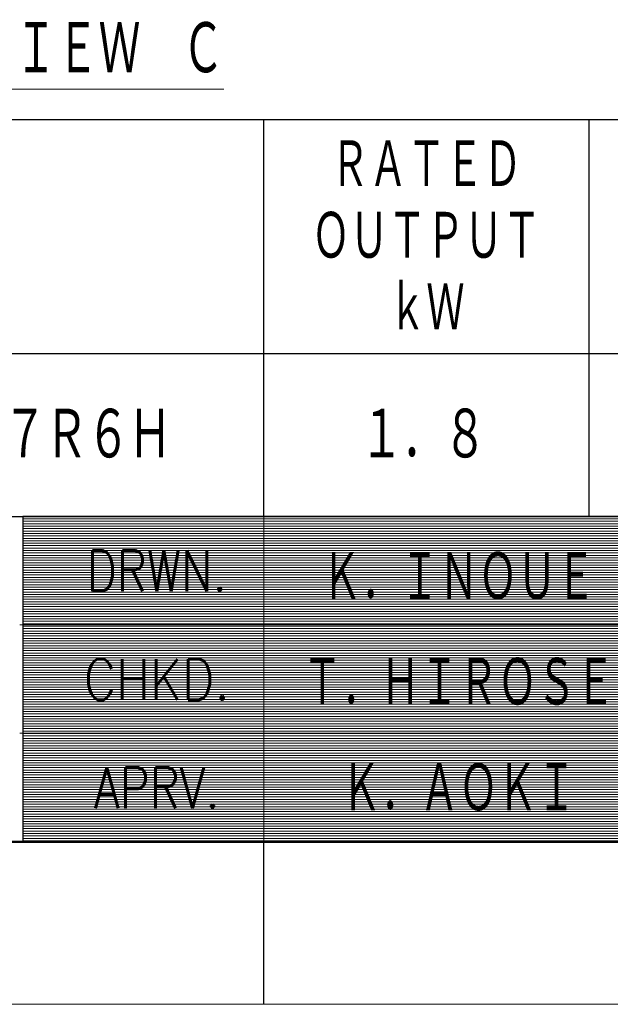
# Model space of a CAD drawing. Header units: millimetres. Extents: x 0 to 1076, y 0 to 742.
# Tile 6 of 124: x 487 to 578, y 0 to 151. Entities that reach past the tile are written whole.
import ezdxf

# ---------------------------------------------------------------- set-up
doc = ezdxf.new("R2010")
doc.units = ezdxf.units.MM
doc.header["$LTSCALE"] = 0.454724
doc.layers.add('NoLayerName_001', color=7, linetype='Continuous')
doc.styles.get("Standard").update_dxf_attribs({"font": 'txt', "bigfont": 'extfont2'})

# ---------------------------------------------------------------- blocks, each defined once
blk = doc.blocks.new('JZB_0007')
at = {"layer": 'NoLayerName_001', "color": 3, "lineweight": 13, "char_height": 3.27, "attachment_point": 5}
for s, insert in [('\\A1;\\W0.6667;Ｋ．ＩＮＯＵＥ', (84.818, 14.635)), ('\\A1;\\W0.6667;Ｔ．ＨＩＲＯＳＥ', (84.818, 8.135)), ('\\A1;\\W0.6667;Ｋ．ＡＯＫＩ', (84.818, 1.635))]:
    blk.add_mtext(s, dxfattribs=dict(at, insert=insert))
blk = doc.blocks.new('*X110')
at = {"color": 7, "linetype": 'Continuous', "lineweight": 13}
for p, q in [((0, 19.8), (40, 19.8)), ((0, 19.65), (40, 19.65)), ((0, 19.5), (40, 19.5)), ((0, 19.35), (40, 19.35)), ((0, 19.2), (40, 19.2)), ((0, 19.05), (40, 19.05)), ((0, 18.9), (40, 18.9)), ((0, 18.75), (40, 18.75)), ((0, 18.6), (40, 18.6)), ((0, 18.45), (40, 18.45)), ((0, 18.3), (40, 18.3)), ((0, 18.15), (40, 18.15)), ((0, 18), (40, 18)), ((0, 17.85), (40, 17.85)), ((0, 17.7), (40, 17.7)), ((0, 17.55), (40, 17.55)), ((0, 17.4), (40, 17.4)), ((0, 17.25), (40, 17.25)), ((0, 17.1), (40, 17.1)), ((0, 16.95), (40, 16.95)), ((0, 16.8), (40, 16.8)), ((0, 16.65), (40, 16.65)), ((0, 16.5), (40, 16.5)), ((0, 16.35), (40, 16.35)), ((0, 16.2), (40, 16.2)), ((0, 16.05), (40, 16.05)), ((0, 15.9), (40, 15.9)), ((0, 15.75), (40, 15.75)), ((0, 15.6), (40, 15.6)), ((0, 15.45), (40, 15.45)), ((0, 15.3), (40, 15.3)), ((0, 15.15), (40, 15.15)), ((0, 15), (40, 15)), ((0, 14.85), (40, 14.85)), ((0, 14.7), (40, 14.7)), ((0, 14.55), (40, 14.55)), ((0, 14.4), (40, 14.4)), ((0, 14.25), (40, 14.25)), ((0, 14.1), (40, 14.1)), ((0, 13.95), (40, 13.95)), ((0, 13.8), (40, 13.8)), ((0, 13.65), (40, 13.65)), ((0, 13.5), (40, 13.5)), ((0, 13.35), (40, 13.35)), ((0, 13.2), (40, 13.2)), ((0, 13.05), (40, 13.05)), ((0, 12.9), (40, 12.9)), ((0, 12.75), (40, 12.75)), ((0, 12.6), (40, 12.6)), ((0, 12.45), (40, 12.45)), ((0, 12.3), (40, 12.3)), ((0, 12.15), (40, 12.15)), ((0, 12), (40, 12)), ((0, 11.85), (40, 11.85)), ((0, 11.7), (40, 11.7)), ((0, 11.55), (40, 11.55)), ((0, 11.4), (40, 11.4)), ((0, 11.25), (40, 11.25)), ((0, 11.1), (40, 11.1)), ((0, 10.95), (40, 10.95)), ((0, 10.8), (40, 10.8)), ((0, 10.65), (40, 10.65)), ((0, 10.5), (40, 10.5)), ((0, 10.35), (40, 10.35)), ((0, 10.2), (40, 10.2)), ((0, 10.05), (40, 10.05)), ((0, 9.9), (40, 9.9)), ((0, 9.75), (40, 9.75)), ((0, 9.6), (40, 9.6)), ((0, 9.45), (40, 9.45)), ((0, 9.3), (40, 9.3)), ((0, 9.15), (40, 9.15)), ((0, 9), (40, 9)), ((0, 8.85), (40, 8.85)), ((0, 8.7), (40, 8.7)), ((0, 8.55), (40, 8.55)), ((0, 8.4), (40, 8.4)), ((0, 8.25), (40, 8.25)), ((0, 8.1), (40, 8.1)), ((0, 7.95), (40, 7.95)), ((0, 7.8), (40, 7.8)), ((0, 7.65), (40, 7.65)), ((0, 7.5), (40, 7.5)), ((0, 7.35), (40, 7.35)), ((0, 7.2), (40, 7.2)), ((0, 7.05), (40, 7.05)), ((0, 6.9), (40, 6.9)), ((0, 6.75), (40, 6.75)), ((0, 6.6), (40, 6.6)), ((0, 6.45), (40, 6.45)), ((0, 6.3), (40, 6.3)), ((0, 6.15), (40, 6.15)), ((0, 6), (40, 6)), ((0, 5.85), (40, 5.85)), ((0, 5.7), (40, 5.7)), ((0, 5.55), (40, 5.55)), ((0, 5.4), (40, 5.4)), ((0, 5.25), (40, 5.25)), ((0, 5.1), (40, 5.1)), ((0, 4.95), (40, 4.95)), ((0, 4.8), (40, 4.8)), ((0, 4.65), (40, 4.65)), ((0, 4.5), (40, 4.5)), ((0, 4.35), (40, 4.35)), ((0, 4.2), (40, 4.2)), ((0, 4.05), (40, 4.05)), ((0, 3.9), (40, 3.9)), ((0, 3.75), (40, 3.75)), ((0, 3.6), (40, 3.6)), ((0, 3.45), (40, 3.45)), ((0, 3.3), (40, 3.3)), ((0, 3.15), (40, 3.15)), ((0, 3), (40, 3)), ((0, 2.85), (40, 2.85)), ((0, 2.7), (40, 2.7)), ((0, 2.55), (40, 2.55)), ((0, 2.4), (40, 2.4)), ((0, 2.25), (40, 2.25)), ((0, 2.1), (40, 2.1)), ((0, 1.95), (40, 1.95)), ((0, 1.8), (40, 1.8)), ((0, 1.65), (40, 1.65)), ((0, 1.5), (40, 1.5)), ((0, 1.35), (40, 1.35)), ((0, 1.2), (40, 1.2)), ((0, 1.05), (40, 1.05)), ((0, 0.9), (40, 0.9)), ((0, 0.75), (40, 0.75)), ((0, 0.6), (40, 0.6)), ((0, 0.45), (40, 0.45)), ((0, 0.3), (40, 0.3)), ((0, 0.15), (40, 0.15)), ((0, 0), (40, 0))]:
    blk.add_line(p, q, dxfattribs=at)
blk = doc.blocks.new('JZB_0008')
at = {"layer": 'NoLayerName_001', "color": 7, "linetype": 'Continuous', "lineweight": 25}
for p, q in [((170, 20), (170, 0)), ((210, 20), (170, 20)), ((170, 0), (210, 0))]:
    blk.add_line(p, q, dxfattribs=at)
blk.add_blockref('*X110', (170, 0.05))

msp = doc.modelspace()

# ---------------------------------------------------------------- linework, layer by layer
at = {"layer": 'NoLayerName_001', "color": 7, "linetype": 'Continuous', "lineweight": 25}
for p, q in [((412.5, 136), (1025, 136)), ((525, 75), (525, 136)), ((575, 75), (575, 136)), ((1025, 100), (412.5, 100)), ((62.5, 75), (1025, 75)), ((412.5, 75), (1025, 75)), ((412.5, 75), (1025, 75)), ((412.5, 75), (1025, 75)), ((525, 0), (525, 25))]:
    msp.add_line(p, q, dxfattribs=at)
at = {"layer": 'NoLayerName_001', "color": 2, "linetype": 'Continuous', "lineweight": 13}
for p, q in [((525, 25), (525, 75)), ((587.5, 58.3332), (487.5, 58.3332)), ((587.5, 41.6719), (487.5, 41.6719))]:
    msp.add_line(p, q, dxfattribs=at)
at = {"layer": 'NoLayerName_001', "color": 7, "linetype": 'Continuous', "lineweight": 50}
msp.add_line((1025, 25), (62.5, 25), dxfattribs=at)
at = {"layer": 'NoLayerName_001', "color": 7, "linetype": 'Continuous', "lineweight": 13}
msp.add_line((1050, 0), (0, 0), dxfattribs=at)

# ---------------------------------------------------------------- block references
at = {"layer": 'NoLayerName_001', "xscale": 2.5, "yscale": 2.5, "zscale": 2.5}
for name, p in [('JZB_0008', (62.9655, 25)), ('JZB_0007', (342.9562, 29.0375))]:
    msp.add_blockref(name, p, dxfattribs=at)

# ---------------------------------------------------------------- texts
at = {"layer": 'NoLayerName_001', "color": 3, "lineweight": 13, "insert": (480.3764, 142.4308), "char_height": 8.75, "attachment_point": 7}
msp.add_mtext('\\A1;\\W0.6667;\\LＶＩＥＷ\u3000Ｃ\\l', dxfattribs=at)
at = {"layer": 'NoLayerName_001', "color": 7, "lineweight": 13, "attachment_point": 5}
for s, insert, char_height in [('\\A1;\\W0.6667;ＲＡＴＥＤ', (550, 129), 8), ('\\A1;\\W0.6667;ＯＵＴＰＵＴ', (550, 118), 8), ('\\A1;\\W0.6667;ｋＷ', (550, 107), 8), ('\\A1;\\W0.7152;\\T0.9595;ＳＧＭ７Ｇ－２０Ｄ７Ｒ６Ｈ', (468.8977, 87.5), 8.5), ('\\A1;\\W0.7152;\\T0.9595;１．８', (549.3976, 87.5), 8.5)]:
    msp.add_mtext(s, dxfattribs=dict(at, insert=insert, char_height=char_height))
at = {"layer": 'NoLayerName_001', "color": 2, "lineweight": 13, "char_height": 6.25, "attachment_point": 8}
for s, insert in [('\\A1;\\W0.8191;DRWN.', (508.5725, 63.4931)), ('\\A1;\\W0.8821;CHKD.', (508.5725, 46.8266)), ('\\A1;\\W0.8191;APRV.', (508.5725, 30.1601))]:
    msp.add_mtext(s, dxfattribs=dict(at, insert=insert))

doc.saveas('drawing.dxf')
